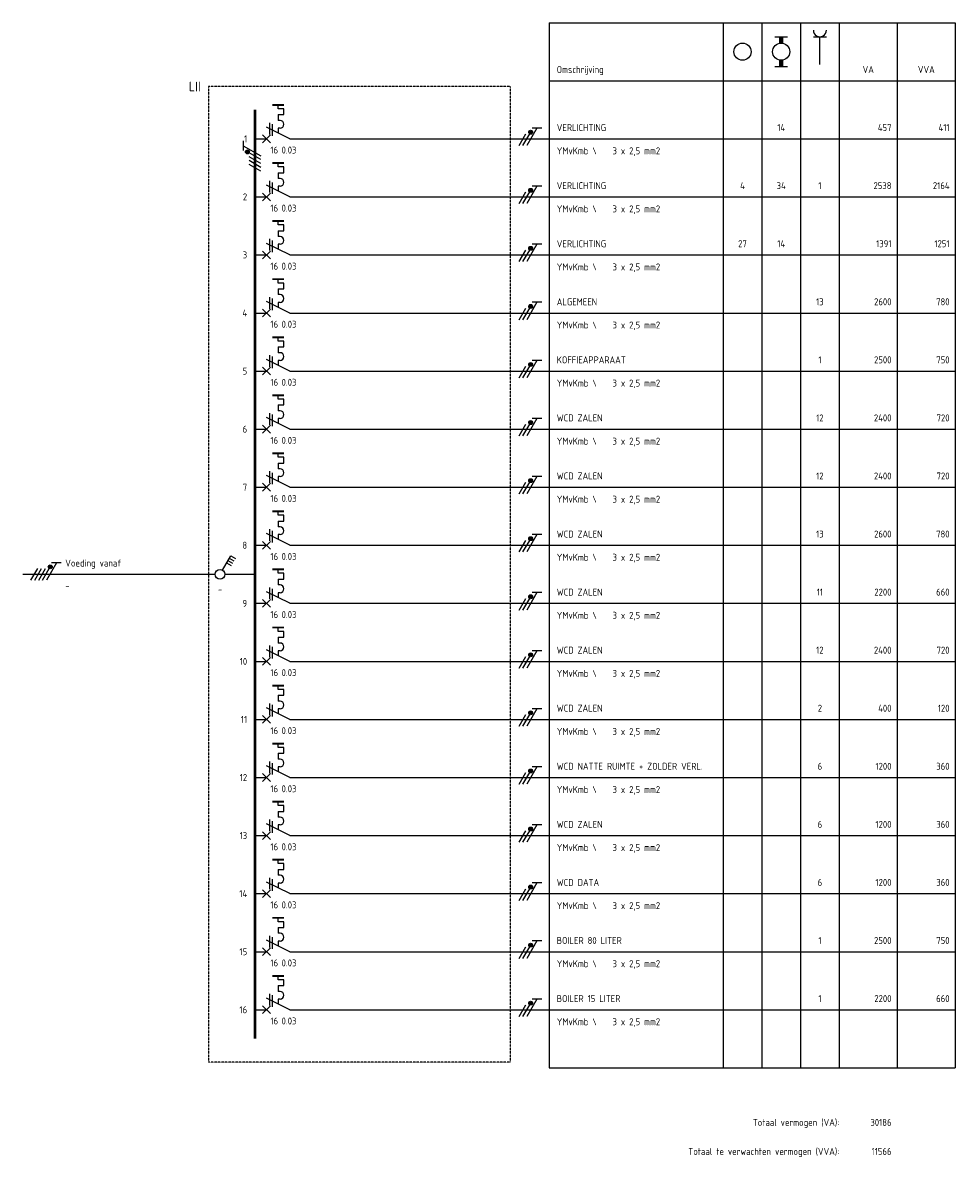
# Model space of a CAD drawing. Header units: millimetres. Extents: x -139194 to 127490, y -31463 to 78742.
# Tile 14 of 19: x 36670 to 60770, y 40797 to 70108. Entities that reach past the tile are written whole.
import ezdxf
from ezdxf.enums import TextEntityAlignment as Align

# ---------------------------------------------------------------- set-up
doc = ezdxf.new("R2010")
doc.units = ezdxf.units.MM
doc.linetypes.add('HIDDEN', pattern=[9.525, 6.35, -3.175])
doc.layers.get('0').update_dxf_attribs({"linetype": 'CONTINUOUS'})
doc.layers.add('EL$1----', color=3, linetype='CONTINUOUS')
doc.layers.add('EL$1----_LII', color=3, linetype='CONTINUOUS')
doc.styles.add('BURO-018', font='Isocp.shx', dxfattribs={"height": 1.8})

# ---------------------------------------------------------------- blocks, each defined once
blk = doc.blocks.new('B26A')
at = {"color": 0, "linetype": 'Continuous'}
for p, q in [((0, 9), (0, 21)), ((0, 9), (-3, 3)), ((-7.75, 6), (-8.75, 6)), ((-7.75, 7.5), (-7.75, 6)), ((-6.25, 7.5), (-7.75, 7.5)), ((-6.25, 6), (-6.25, 7.5)), ((-6.25, 6), (-4.75, 6)), ((-4.75, 6.5), (-4.75, 6)), ((-2.75, 6.5), (-2.75, 6)), ((-2.75, 6), (-1.5, 6)), ((-4.12, 3.75), (-1.12, 3.75)), ((-3.75, 4.5), (-0.75, 4.5)), ((-1, 4), (1, 2)), ((-1, 2), (1, 4)), ((0, 0), (0, 3))]:
    blk.add_line(p, q, dxfattribs=at)
at = {"color": 0, "const_width": 0.5}
blk.add_lwpolyline([(-8.75, 7.5), (-8.75, 4.5)], dxfattribs=at)
at = {"color": 0, "linetype": 'Continuous'}
blk.add_arc((-3.75, 6.5), 1, 0, 180, dxfattribs=at)
at = {"color": 1, "style": 'BURO-018'}
blk.add_attdef('E_VRIJ1', (-2.95, 11.24), '', height=1.8, rotation=90, dxfattribs=at)
at = {"color": 1, "linetype": 'Continuous', "style": 'BURO-018'}
blk.add_attdef('E_IAAN', text='', height=1.8, rotation=90, dxfattribs=at).set_placement((2, 6.9), align=Align.TOP_LEFT)
blk.add_attdef('E_IIA', text='', height=1.8, rotation=90, dxfattribs=at).set_placement((2, 6), align=Align.TOP_RIGHT)
blk = doc.blocks.new('m1')
at = {"color": 0, "linetype": 'Continuous'}
blk.add_line((0, 21), (0, 33), dxfattribs=at)
blk = doc.blocks.new('b1s')
at = {"color": 0, "linetype": 'Continuous'}
blk.add_line((0, 33), (0, 54), dxfattribs=at)
blk = doc.blocks.new('m1s')
at = {"color": 0, "linetype": 'Continuous'}
blk.add_line((0, 54), (0, 66), dxfattribs=at)
blk = doc.blocks.new('KOLNR3')
at = {"color": 0, "linetype": 'Continuous'}
blk.add_circle((0, 0), 2, dxfattribs=at)
blk = doc.blocks.new('KOLNR5')
at = {"color": 0, "linetype": 'Continuous'}
for p, q in [((-3.5, -1.5), (-3.5, 1.5)), ((3.5, 1.5), (3.5, -1.5))]:
    blk.add_line(p, q, dxfattribs=at)
at = {"color": 0, "linetype": 'Continuous', "const_width": 1}
for points in [[(-2, 0), (-3.5, 0)], [(2, 0), (3.5, 0)]]:
    blk.add_lwpolyline(points, dxfattribs=at)
at = {"color": 0, "linetype": 'Continuous'}
blk.add_circle((0, 0), 2, dxfattribs=at)
blk = doc.blocks.new('KOLNR6')
at = {"color": 0, "linetype": 'Continuous'}
for p, q in [((-3.5, -1.5), (-3.5, 1.5)), ((3, 0), (-3.5, 0))]:
    blk.add_line(p, q, dxfattribs=at)
blk.add_arc((-5, 0), 1.5, 270, 90, dxfattribs=at)
blk = doc.blocks.new('111104A')
at = {"color": 0, "linetype": 'Continuous'}
for p, q in [((-3, 3.98), (-3, 1.48)), ((-3, 2.73), (1.5, 0.13)), ((1.5, -0.87), (-1.5, 0.87)), ((1.5, -1.87), (-1.5, -0.13))]:
    blk.add_line(p, q, dxfattribs=at)
at = {"color": 0, "linetype": 'Continuous', "const_width": 0.5}
blk.add_lwpolyline([(-1.68, 1.12, 1), (-2.18, 1.12, 1)], format="xyb", close=True, dxfattribs=at)
at = {"color": 0, "linetype": 'Continuous'}
blk.add_circle((-1.93, 1.12), 0.5, dxfattribs=at)
blk = doc.blocks.new('111104')
at = {"color": 0, "linetype": 'Continuous'}
for p, q in [((-3, 6.98), (-3, 4.48)), ((-3, 5.73), (1.5, 3.13)), ((1.5, 2.13), (-1.5, 3.87)), ((1.5, 1.13), (-1.5, 2.87)), ((1.5, 0.13), (-1.5, 1.87)), ((1.5, -0.87), (-1.5, 0.87))]:
    blk.add_line(p, q, dxfattribs=at)
at = {"color": 0, "linetype": 'Continuous', "const_width": 0.5}
blk.add_lwpolyline([(-1.68, 4.12, 1), (-2.18, 4.12, 1)], format="xyb", close=True, dxfattribs=at)
at = {"color": 0, "linetype": 'Continuous'}
blk.add_circle((-1.93, 4.12), 0.5, dxfattribs=at)
blk = doc.blocks.new('HS1')
at = {"color": 0, "linetype": 'Continuous'}
for p, q in [((0, -7.67), (0, 0)), ((-4.75, -6.26), (-4.05, -5.05)), ((-4.14, -6.61), (-3.44, -5.4)), ((-3.54, -6.96), (-2.84, -5.75)), ((-1.08, -8.38), (-4.75, -6.26)), ((-2.93, -7.31), (-2.23, -6.1)), ((0, -60), (0, -10.33)), ((-3, -50.02), (-3, -52.52)), ((-3, -51.27), (1.5, -53.87)), ((1.5, -54.87), (-1.5, -53.13)), ((1.5, -55.87), (-1.5, -54.13)), ((1.5, -56.87), (-1.5, -55.13)), ((1.5, -57.87), (-1.5, -56.13))]:
    blk.add_line(p, q, dxfattribs=at)
at = {"color": 0, "linetype": 'Continuous', "const_width": 0.5}
blk.add_lwpolyline([(-1.68, -52.88, 1), (-2.18, -52.88, 1)], format="xyb", close=True, dxfattribs=at)
at = {"color": 0, "linetype": 'Continuous'}
for centre, radius in [((0, -9), 1.25), ((-1.93, -52.88), 0.5)]:
    blk.add_circle(centre, radius, dxfattribs=at)
at = {"color": 0, "linetype": 'Continuous', "style": 'BURO-018'}
blk.add_attdef('E_IS', text='', height=1.8, rotation=90, dxfattribs=at).set_placement((3, -9), align=Align.TOP_CENTER)
blk.add_attdef('E_VOEDING', (-2, -49), '', height=1.8, rotation=90, dxfattribs=at)
at = {"color": 7, "linetype": 'Continuous', "style": 'BURO-018'}
blk.add_attdef('E_LEIDING', text='', height=1.8, rotation=90, dxfattribs=at).set_placement((2, -49), align=Align.TOP_LEFT)

msp = doc.modelspace()

# ---------------------------------------------------------------- linework, layer by layer
at = {"layer": 'EL$1----_LII', "color": 1}
for p, q in [((50270, 70108), (50270, 43108)), ((50270, 70108), (60770, 70108)), ((54770, 70108), (54770, 43108)), ((55770, 70108), (55770, 43108)), ((56770, 70108), (56770, 43108)), ((57770, 70108), (57770, 43108)), ((59270, 70108), (59270, 43108)), ((60770, 70108), (60770, 43108)), ((50270, 68608), (60770, 68608)), ((50270, 43108), (60770, 43108))]:
    msp.add_line(p, q, dxfattribs=at)
at = {"layer": 'EL$1----_LII', "color": 1, "linetype": 'HIDDEN'}
for p, q in [((41470, 68458), (41470, 43258)), ((49270, 68458), (41470, 68458)), ((49270, 68458), (49270, 43258)), ((49270, 43258), (41470, 43258))]:
    msp.add_line(p, q, dxfattribs=at)
at = {"layer": 'EL$1----_LII'}
for p, q in [((49270, 67108), (60770, 67108)), ((49270, 65608), (60770, 65608)), ((49270, 64108), (60770, 64108)), ((49270, 62608), (60770, 62608)), ((49270, 61108), (60770, 61108)), ((49270, 59608), (60770, 59608)), ((49270, 58108), (60770, 58108)), ((49270, 56608), (60770, 56608)), ((49270, 55108), (60770, 55108)), ((49270, 53608), (60770, 53608)), ((49270, 52108), (60770, 52108)), ((49270, 50608), (60770, 50608)), ((49270, 49108), (60770, 49108)), ((49270, 47608), (60770, 47608)), ((49270, 46108), (60770, 46108)), ((49270, 44608), (60770, 44608))]:
    msp.add_line(p, q, dxfattribs=at)
for points in [[(42670, 66358, 70, 70, 0), (42670, 67858, 70, 70, 0)], [(42670, 64858, 70, 70, 0), (42670, 66358, 70, 70, 0)], [(42670, 63358, 70, 70, 0), (42670, 64858, 70, 70, 0)], [(42670, 61858, 70, 70, 0), (42670, 63358, 70, 70, 0)], [(42670, 60358, 70, 70, 0), (42670, 61858, 70, 70, 0)], [(42670, 58858, 70, 70, 0), (42670, 60358, 70, 70, 0)], [(42670, 57358, 70, 70, 0), (42670, 58858, 70, 70, 0)], [(42670, 55858, 70, 70, 0), (42670, 57358, 70, 70, 0)], [(42670, 54358, 70, 70, 0), (42670, 55858, 70, 70, 0)], [(42670, 52858, 70, 70, 0), (42670, 54358, 70, 70, 0)], [(42670, 51358, 70, 70, 0), (42670, 52858, 70, 70, 0)], [(42670, 49858, 70, 70, 0), (42670, 51358, 70, 70, 0)], [(42670, 48358, 70, 70, 0), (42670, 49858, 70, 70, 0)], [(42670, 46858, 70, 70, 0), (42670, 48358, 70, 70, 0)], [(42670, 45358, 70, 70, 0), (42670, 46858, 70, 70, 0)], [(42670, 43858, 70, 70, 0), (42670, 45358, 70, 70, 0)]]:
    msp.add_lwpolyline(points, format="xyseb", dxfattribs=at)

# ---------------------------------------------------------------- block references
at = {"layer": 'EL$1----', "xscale": 100, "yscale": 100, "zscale": 100, "rotation": 270}
for p in [(49684, 67085), (49684, 65585), (49684, 64085), (49684, 62585), (49684, 61085), (49684, 59585), (49684, 58085), (49684, 56585), (49684, 55085), (49684, 53585), (49684, 52085), (49684, 50585), (49684, 49085), (49684, 47585), (49684, 46085), (49684, 44585)]:
    msp.add_blockref('111104A', p, dxfattribs=at)
at = {"layer": 'EL$1----', "xscale": 100, "yscale": 100, "zscale": 100}
msp.add_blockref('111104', (42670, 66358), dxfattribs=at)
at = {"layer": 'EL$1----'}
ref = msp.add_blockref('HS1', (42670, 55858), dxfattribs=dict(at, xscale=100, yscale=100, zscale=100, rotation=270))
ref.add_attrib('E_VOEDING', 'Voeding vanaf ', (37770, 56058), dxfattribs={"layer": '0', "color": 1, "linetype": 'Continuous', "height": 180, "style": 'BURO-018'})
ref.add_attrib('E_LEIDING', '-', dxfattribs={"layer": '0', "color": 1, "linetype": 'Continuous', "height": 180, "style": 'BURO-018'}).set_placement((37770, 55658), align=Align.TOP_LEFT)
ref.add_attrib('E_IS', '-', dxfattribs={"layer": '0', "color": 1, "linetype": 'Continuous', "height": 180, "style": 'BURO-018'}).set_placement((41770, 55558), align=Align.TOP_CENTER)
at = {"layer": 'EL$1----_LII', "rotation": 270}
for name, p, xscale, yscale, zscale in [('KOLNR5', (56270, 69358), 111.1111111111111, 111.1111111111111, 111.1111111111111), ('KOLNR6', (57270, 69358), 111.1111111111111, 111.1111111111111, 111.1111111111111), ('KOLNR3', (55270, 69358), 111.1111111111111, 111.1111111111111, 111.1111111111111), ('m1', (42670, 67108), 100, 100, 100), ('b1s', (42670, 67108), 100, 100, 100), ('m1s', (42670, 67108), 100, 100, 100), ('m1', (42670, 65608), 100, 100, 100), ('b1s', (42670, 65608), 100, 100, 100), ('m1s', (42670, 65608), 100, 100, 100), ('m1', (42670, 64108), 100, 100, 100), ('b1s', (42670, 64108), 100, 100, 100), ('m1s', (42670, 64108), 100, 100, 100), ('m1', (42670, 62608), 100, 100, 100), ('b1s', (42670, 62608), 100, 100, 100), ('m1s', (42670, 62608), 100, 100, 100), ('m1', (42670, 61108), 100, 100, 100), ('b1s', (42670, 61108), 100, 100, 100), ('m1s', (42670, 61108), 100, 100, 100), ('m1', (42670, 59608), 100, 100, 100), ('b1s', (42670, 59608), 100, 100, 100), ('m1s', (42670, 59608), 100, 100, 100), ('m1', (42670, 58108), 100, 100, 100), ('b1s', (42670, 58108), 100, 100, 100), ('m1s', (42670, 58108), 100, 100, 100), ('m1', (42670, 56608), 100, 100, 100), ('b1s', (42670, 56608), 100, 100, 100), ('m1s', (42670, 56608), 100, 100, 100), ('m1', (42670, 55108), 100, 100, 100), ('b1s', (42670, 55108), 100, 100, 100), ('m1s', (42670, 55108), 100, 100, 100), ('m1', (42670, 53608), 100, 100, 100), ('b1s', (42670, 53608), 100, 100, 100), ('m1s', (42670, 53608), 100, 100, 100), ('m1', (42670, 52108), 100, 100, 100), ('b1s', (42670, 52108), 100, 100, 100), ('m1s', (42670, 52108), 100, 100, 100), ('m1', (42670, 50608), 100, 100, 100), ('b1s', (42670, 50608), 100, 100, 100), ('m1s', (42670, 50608), 100, 100, 100), ('m1', (42670, 49108), 100, 100, 100), ('b1s', (42670, 49108), 100, 100, 100), ('m1s', (42670, 49108), 100, 100, 100), ('m1', (42670, 47608), 100, 100, 100), ('b1s', (42670, 47608), 100, 100, 100), ('m1s', (42670, 47608), 100, 100, 100), ('m1', (42670, 46108), 100, 100, 100), ('b1s', (42670, 46108), 100, 100, 100), ('m1s', (42670, 46108), 100, 100, 100), ('m1', (42670, 44608), 100, 100, 100), ('b1s', (42670, 44608), 100, 100, 100), ('m1s', (42670, 44608), 100, 100, 100)]:
    msp.add_blockref(name, p, dxfattribs=dict(at, xscale=xscale, yscale=yscale, zscale=zscale))
at = {"layer": 'EL$1----_LII', "xscale": 100, "yscale": 100, "zscale": 100, "rotation": 270}
for p in [(42670, 67108), (42670, 65608), (42670, 64108), (42670, 62608), (42670, 61108), (42670, 59608), (42670, 58108), (42670, 56608), (42670, 55108), (42670, 53608), (42670, 52108), (42670, 50608), (42670, 49108), (42670, 47608), (42670, 46108), (42670, 44608)]:
    msp.add_blockref('B26A', p, dxfattribs=at).add_auto_attribs({'E_IIA': '16', 'E_IAAN': '0.03'})

# ---------------------------------------------------------------- texts
at = {"layer": 'EL$1----_LII', "color": 1, "style": 'BURO-018'}
for s, p in [('Omschrijving', (50470, 68808)), ('VERLICHTING', (50470, 67308)), ('YMvKmb \\    3 x 2,5 mm2', (50470, 66708)), ('VERLICHTING', (50470, 65808)), ('YMvKmb \\    3 x 2,5 mm2', (50470, 65208)), ('VERLICHTING', (50470, 64308)), ('YMvKmb \\    3 x 2,5 mm2', (50470, 63708)), ('ALGEMEEN', (50470, 62808)), ('YMvKmb \\    3 x 2,5 mm2', (50470, 62208)), ('KOFFIEAPPARAAT', (50470, 61308)), ('YMvKmb \\    3 x 2,5 mm2', (50470, 60708)), ('WCD ZALEN', (50470, 59808)), ('YMvKmb \\    3 x 2,5 mm2', (50470, 59208)), ('WCD ZALEN', (50470, 58308)), ('YMvKmb \\    3 x 2,5 mm2', (50470, 57708)), ('WCD ZALEN', (50470, 56808)), ('YMvKmb \\    3 x 2,5 mm2', (50470, 56208)), ('WCD ZALEN', (50470, 55308)), ('YMvKmb \\    3 x 2,5 mm2', (50470, 54708)), ('WCD ZALEN', (50470, 53808)), ('YMvKmb \\    3 x 2,5 mm2', (50470, 53208)), ('WCD ZALEN', (50470, 52308)), ('YMvKmb \\    3 x 2,5 mm2', (50470, 51708)), ('WCD NATTE RUIMTE + ZOLDER VERL.', (50470, 50808)), ('YMvKmb \\    3 x 2,5 mm2', (50470, 50208)), ('WCD ZALEN', (50470, 49308)), ('YMvKmb \\    3 x 2,5 mm2', (50470, 48708)), ('WCD DATA', (50470, 47808)), ('YMvKmb \\    3 x 2,5 mm2', (50470, 47208)), ('BOILER 80 LITER', (50470, 46308)), ('YMvKmb \\    3 x 2,5 mm2', (50470, 45708)), ('BOILER 15 LITER', (50470, 44808)), ('YMvKmb \\    3 x 2,5 mm2', (50470, 44208))]:
    msp.add_text(s, height=180, dxfattribs=at).set_placement(p)
for s, p in [('VA', (58520, 68808)), ('VVA', (60020, 68808)), ('14', (56270, 67308)), ('4', (55270, 65808)), ('34', (56270, 65808)), ('1', (57270, 65808)), ('27', (55270, 64308)), ('14', (56270, 64308)), ('13', (57270, 62808)), ('1', (57270, 61308)), ('12', (57270, 59808)), ('12', (57270, 58308)), ('13', (57270, 56808)), ('11', (57270, 55308)), ('12', (57270, 53808)), ('2', (57270, 52308)), ('6', (57270, 50808)), ('6', (57270, 49308)), ('6', (57270, 47808)), ('1', (57270, 46308)), ('1', (57270, 44808))]:
    msp.add_text(s, height=180, dxfattribs=at).set_placement(p, align=Align.CENTER)
at = {"layer": 'EL$1----_LII', "color": 2, "style": 'BURO-018'}
msp.add_text('LII', height=250, dxfattribs=at).set_placement((41270, 68458), align=Align.MIDDLE_RIGHT)
at = {"layer": 'EL$1----_LII', "color": 1, "style": 'BURO-018'}
for s, p in [('457', (59120, 67308)), ('411', (60620, 67308)), ('2538', (59120, 65808)), ('2164', (60620, 65808)), ('1391', (59120, 64308)), ('1251', (60620, 64308)), ('2600', (59120, 62808)), ('780', (60620, 62808)), ('2500', (59120, 61308)), ('750', (60620, 61308)), ('2400', (59120, 59808)), ('720', (60620, 59808)), ('2400', (59120, 58308)), ('720', (60620, 58308)), ('2600', (59120, 56808)), ('780', (60620, 56808)), ('2200', (59120, 55308)), ('660', (60620, 55308)), ('2400', (59120, 53808)), ('720', (60620, 53808)), ('400', (59120, 52308)), ('120', (60620, 52308)), ('1200', (59120, 50808)), ('360', (60620, 50808)), ('1200', (59120, 49308)), ('360', (60620, 49308)), ('1200', (59120, 47808)), ('360', (60620, 47808)), ('2500', (59120, 46308)), ('750', (60620, 46308)), ('2200', (59120, 44808)), ('660', (60620, 44808)), ('Totaal vermogen (VA):', (57770, 41608)), ('30186', (59120, 41608)), ('Totaal te verwachten vermogen (VVA):', (57770, 40858)), ('11566', (59120, 40858))]:
    msp.add_text(s, height=180, dxfattribs=at).set_placement(p, align=Align.RIGHT)
for s, p in [('1', (42470, 67108)), ('2', (42470, 65608)), ('3', (42470, 64108)), ('4', (42470, 62608)), ('5', (42470, 61108)), ('6', (42470, 59608)), ('7', (42470, 58108)), ('8', (42470, 56608)), ('9', (42470, 55108)), ('10', (42470, 53608)), ('11', (42470, 52108)), ('12', (42470, 50608)), ('13', (42470, 49108)), ('14', (42470, 47608)), ('15', (42470, 46108)), ('16', (42470, 44608))]:
    msp.add_text(s, height=180, dxfattribs=at).set_placement(p, align=Align.MIDDLE_RIGHT)

doc.saveas('drawing.dxf')
